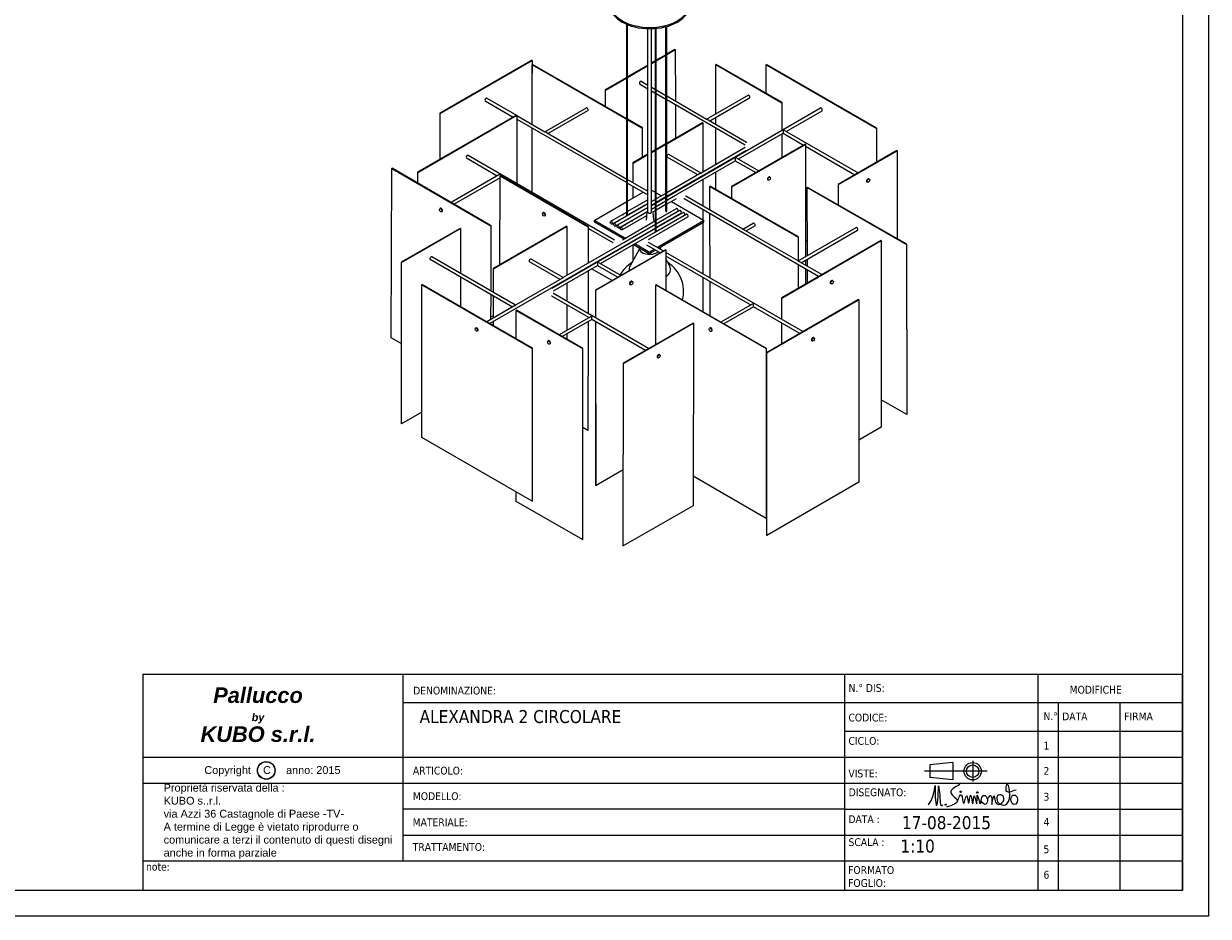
# Model space of a CAD drawing. Extents: x 355 to 4455, y -172 to 2698.
# Tile 12 of 16: x 2175 to 4455, y -172 to 1546. Entities that reach past the tile are written whole.
import ezdxf

# ---------------------------------------------------------------- set-up
doc = ezdxf.new("R2010")
doc.units = 0
doc.header["$LTSCALE"] = 10
for name, color, linetype in [('CARTIGLIO', 7, 'Continuous'), ('FIRMA', 7, 'Continuous'), ('PROSPETTI', 7, 'Continuous'), ('Visibile (ISO)', 7, 'Continuous')]:
    doc.layers.add(name, color=color, linetype=linetype)
doc.styles.get("Standard").update_dxf_attribs({"font": 'TAHOMA.TTF'})

# ---------------------------------------------------------------- blocks, each defined once
blk = doc.blocks.new('A3')
at = {"layer": 'PROSPETTI'}
for points in [[(-90.29, 286.83), (319.71, 286.83), (319.71, -0.17), (-90.29, -0.17)], [(-85.29, 281.83), (314.71, 281.83), (314.71, 4.83), (-85.29, 4.83)]]:
    blk.add_lwpolyline(points, close=True, dxfattribs=at)
blk = doc.blocks.new('FIRMA')
at = {"layer": 'FIRMA'}
for centre, radius in [((341.5, 160.7), 1.2), ((373.4, 159.3), 1.4), ((312.7, 135.8), 1.18)]:
    blk.add_circle(centre, radius, dxfattribs=at)
for points in [[(279.4, 135.6), (287.9, 151.6), (292.3, 172.7), (292.5, 150.5), (294.9, 134.3), (298, 151), (298.7, 171.9), (301.8, 143.3), (304.7, 134), (307.2, 135.3)], [(339.8, 174.4), (322.8, 158.7), (334.9, 144), (314, 131)]]:
    blk.add_spline(points, degree=3, dxfattribs=at)
for points, end_tangent in [([(401.5, 136.3), (406.1, 152.8), (411, 137.3), (423.3, 142.1), (421.9, 153.6), (412.4, 152.6), (412.6, 141.5), (417.6, 136.5), (430.4, 137.3), (429.8, 173.9), (428.3, 163.8), (448.5, 164.6)], (-0.669123, -0.743152)), ([(393, 146.2), (398.8, 153.4), (401.5, 136.3)], (-0.159756, -0.987157))]:
    blk.add_spline(points, degree=3, dxfattribs=dict(at, end_tangent=end_tangent))
for points, knots in [([(335.2, 142.3), (338, 149.4), (344.3, 165), (346.2, 123), (353.5, 166.8), (356.9, 123.9), (360.2, 171.2), (365.2, 120.7), (366.4, 167.6), (374.2, 121.5), (371.4, 170.6), (379.5, 128.2), (380.3, 147.3), (386.6, 157.2), (395.3, 146.1), (389.9, 131.5), (380.9, 141.2), (380.7, 144.1)], [0, 0, 0, 0, 14.39454, 31.632741, 47.549106, 62.287979, 78.518173, 96.280147, 111.96525, 127.989305, 144.644502, 162.047004, 171.601103, 180.232055, 190.684485, 200.954681, 209.812061, 209.812061, 209.812061, 209.812061]), ([(438.2, 145.4), (439, 138.6), (448.4, 130.7), (454.2, 149.2), (442.6, 156.7), (438.5, 151.2), (438.2, 145.4)], [4.894088, 4.894088, 4.894088, 4.894088, 11.958903, 29.867396, 38.063875, 51.315638, 51.315638, 51.315638, 51.315638])]:
    blk.add_open_spline(points, degree=3, knots=knots, dxfattribs=at)
blk = doc.blocks.new('TAB PALLUCCO KUBO SRL')
at = {"layer": 'CARTIGLIO', "linetype": 'Continuous'}
for p, q in [((0, 41.61), (0, 0)), ((0, 41.61), (200, 41.61)), ((50, 41.61), (50, 5.65)), ((135, 41.61), (135, 0)), ((172.19, 41.61), (172.19, 0)), ((200, 41.61), (200, 0)), ((50, 36.13), (200, 36.13)), ((176.11, 36.13), (176.11, 0)), ((188.06, 0), (188.06, 36.13)), ((135, 30.65), (200, 30.65)), ((0, 25.65), (200, 25.65)), ((162.43, 22.93), (150.36, 22.93)), ((155.86, 24.6), (151.41, 24.14)), ((151.41, 24.14), (151.41, 21.72)), ((155.86, 24.6), (155.86, 21.26)), ((159.66, 24.92), (159.66, 20.95)), ((0, 20.65), (200, 20.65)), ((155.86, 21.26), (151.41, 21.72)), ((135, 15.65), (50, 15.65)), ((135, 15.65), (200, 15.65)), ((50, 10.65), (200, 10.65)), ((0, 5.65), (200, 5.65)), ((200, 0), (0, 0))]:
    blk.add_line(p, q, dxfattribs=at)
for centre, radius in [((23.72, 23.07), 1.71), ((23.72, 23.07), 1.7), ((23.72, 23.07), 1.69), ((23.72, 23.07), 1.68), ((23.72, 23.07), 1.67), ((159.66, 22.93), 1.67), ((159.66, 22.93), 1.21)]:
    blk.add_circle(centre, radius, dxfattribs=at)
at = {"layer": 'CARTIGLIO', "linetype": 'Continuous', "xscale": 0.09999999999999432, "yscale": 0.1000000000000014, "zscale": 0.1}
blk.add_blockref('FIRMA', (123.21, 2.91), dxfattribs=at)
at = {"layer": 'CARTIGLIO', "linetype": 'Continuous', "width": 47.5323}
for s, insert, char_height, attachment_point in [('{\\fArial|b1|i1|c0|p34;\\H1.2x;Pallucco\\P\\H0.5x;by\\P\\H2x;KUBO s.r.l.}', (22.14, 39.06), 2.5, 2), ('DENOMINAZIONE:', (51.99, 39.19), 1.5, 1), ('N.° DIS:', (135.78, 39.7), 1.5, 1), ('MODIFICHE', (178.32, 39.36), 1.5, 1), ('N.°', (173.29, 34.26), 1.5, 1), ('DATA', (176.89, 34.22), 1.5, 1), ('FIRMA', (188.83, 34.22), 1.5, 1), ('CODICE:', (135.76, 34), 1.5, 1), ('CICLO:', (135.76, 29.51), 1.5, 1), ('1', (173.29, 28.6), 1.5, 1), ('{\\fArial|b0|i0|c0|p34;Copyright    C     anno: 2015}', (11.81, 23.9), 1.5, 1), ('ARTICOLO:', (51.94, 23.79), 1.5, 1), ('VISTE:', (135.75, 23.24), 1.5, 1), ('2', (173.29, 23.73), 1.5, 1), ('{\\fArial|b0|i0|c0|p34;Proprietà riservata della :\\PKUBO s..r.l.\\Pvia Azzi 36 Castagnole di Paese -TV-\\PA termine di Legge è vietato riprodurre o comunicare a terzi il contenuto di questi disegni anche in forma parziale}', (3.98, 20.5), 1.5, 1), ('MODELLO:', (51.94, 18.87), 1.5, 1), ('DISEGNATO:', (135.8, 19.62), 1.5, 1), ('3', (173.29, 18.76), 1.5, 1), ('MATERIALE:', (51.9, 13.85), 1.5, 1), ('DATA :', (135.75, 14.44), 1.5, 1), ('4', (173.29, 13.94), 1.5, 1), ('TRATTAMENTO:', (51.91, 9.1), 1.5, 1), ('SCALA :', (135.77, 10.03), 1.5, 1), ('5', (173.29, 8.65), 1.5, 1), ('note:', (0.59, 5.29), 1.5, 1), ('FORMATO\\PFOGLIO:', (135.7, 4.66), 1.5, 1), ('6', (173.29, 3.75), 1.5, 1)]:
    blk.add_mtext(s, dxfattribs=dict(at, insert=insert, char_height=char_height, attachment_point=attachment_point))

msp = doc.modelspace()

# ---------------------------------------------------------------- linework, layer by layer
at = {"layer": 'Visibile (ISO)'}
for p, q in [((3335.6, 1175.9), (3335.6, 1544.5)), ((3337.1, 1176.8), (3337.1, 1543.9)), ((3376.3, 1183.5), (3376.3, 1536.3)), ((3383.3, 1183.5), (3383.3, 1536.3)), ((3390.7, 1144.9), (3390.7, 1536.7)), ((3392.2, 1145.8), (3392.2, 1536.8)), ((3410.9, 1184.9), (3410.9, 1540.1)), ((3412.4, 1184.9), (3412.4, 1540.5)), ((3410.9, 1486.3), (3392.2, 1475.5)), ((3392.2, 1474.7), (3410.9, 1485.5)), ((3428.2, 1496.4), (3412.4, 1487.2)), ((3412.4, 1486.4), (3428.9, 1496)), ((3428.2, 1496.4), (3428.9, 1496)), ((3428.9, 1496), (3429.1, 1397.2)), ((3152.5, 1475.8), (2975.7, 1373.8)), ((2976.4, 1373.3), (3153.2, 1475.4)), ((3153.2, 1475.4), (3152.5, 1475.8)), ((3153.2, 1475.4), (3153.2, 1450.9)), ((3153.9, 1467.7), (3153.2, 1467.2)), ((3153.2, 1352.3), (3153.2, 1467.2)), ((3153.2, 1467.2), (3335.6, 1361.9)), ((3335.6, 1362.7), (3153.9, 1467.7)), ((3376.3, 1466.3), (3337.1, 1443.6)), ((3337.1, 1442.7), (3376.3, 1465.5)), ((3390.7, 1474.6), (3383.3, 1470.3)), ((3383.3, 1469.5), (3390.7, 1473.8)), ((3507.5, 1467.7), (3506.8, 1467.2)), ((3506.8, 1372.7), (3506.8, 1467.2)), ((3506.8, 1467.2), (3634, 1393.8)), ((3634.7, 1394.2), (3507.5, 1467.7)), ((3603.6, 1466.8), (3604.3, 1467.2)), ((3603.6, 1466.8), (3815.8, 1344.4)), ((3603.6, 1412.1), (3603.6, 1466.8)), ((3816.5, 1344.8), (3604.3, 1467.2)), ((3335.6, 1442.7), (3293.9, 1418.5)), ((3294.6, 1418.1), (3335.6, 1441.9)), ((3293.9, 1418.5), (3294.6, 1418.1)), ((3293.9, 1418.5), (3293.9, 1386.8)), ((3294.6, 1386.4), (3294.6, 1418.1)), ((3360.3, 1429.9), (3376.3, 1420.7)), ((3363.3, 1435.1), (3376.3, 1427.6)), ((3383.3, 1423.6), (3390.7, 1419.3)), ((3383.3, 1416.7), (3390.7, 1412.4)), ((3392.2, 1418.4), (3410.9, 1407.7)), ((3063.3, 1397.3), (3117.1, 1366.2)), ((3066.3, 1402.5), (3123.1, 1369.7)), ((3392.2, 1411.5), (3410.9, 1400.7)), ((3412.4, 1406.8), (3489.1, 1362.5)), ((3412.4, 1399.9), (3563.2, 1312.8)), ((3489.1, 1362.5), (3568.9, 1408.6)), ((3495.1, 1359.1), (3571.9, 1403.4)), ((3634.7, 1394.2), (3634, 1393.8)), ((3634, 1393.8), (3634, 1340.9)), ((3634.7, 1341.3), (3634.7, 1394.2)), ((3123.5, 1370), (2932.6, 1260)), ((2933.3, 1259.6), (3124.2, 1369.6)), ((2976.4, 1373.3), (2975.7, 1373.8)), ((2975.7, 1373.8), (2975.7, 1284.8)), ((2976.4, 1285.2), (2976.4, 1373.3)), ((3123.5, 1370), (3124.2, 1369.6)), ((3124.2, 1369.6), (3124.1, 1238.5)), ((3124.2, 1369), (3177.9, 1338)), ((3177.9, 1338), (3257.8, 1384.1)), ((3183.9, 1334.6), (3260.8, 1378.9)), ((3412.4, 1212.9), (3708.2, 1383.7)), ((3429.1, 1390.2), (3429.2, 1325.3)), ((3642.2, 1338.7), (3711.2, 1378.5)), ((3124.2, 1362.1), (3335.6, 1240.1)), ((3153.2, 1221.7), (3153.2, 1345.4)), ((3366, 1345.2), (3337.1, 1361.9)), ((3337.1, 1361.1), (3365.3, 1344.8)), ((3366, 1345.2), (3365.3, 1344.8)), ((3366, 1288.9), (3366, 1345.2)), ((3481.3, 1355.4), (3412.4, 1315.6)), ((3412.4, 1314.8), (3482, 1355)), ((3482, 1355), (3481.3, 1355.4)), ((3482, 1355), (3482, 1260.5)), ((3489.1, 1362.5), (3489.1, 1361.5)), ((3492.1, 1360.8), (3566.2, 1318)), ((3506.8, 1352.3), (3506.8, 1365.8)), ((3506.8, 1274.8), (3506.8, 1345.4)), ((3177.9, 1338), (3177.9, 1337)), ((3180.9, 1336.3), (3335.6, 1247)), ((3365.3, 1344.8), (3365.3, 1288.5)), ((3550.2, 1285.6), (3636.2, 1335.2)), ((3634, 1334), (3634, 1288.4)), ((3634.7, 1288.8), (3634.7, 1334.4)), ((3636.2, 1341.1), (3636.2, 1335.2)), ((3636.2, 1335.2), (3675.6, 1312.4)), ((3639.2, 1340.4), (3780.6, 1258.7)), ((3815.8, 1344.4), (3816.5, 1344.8)), ((3815.8, 1344.4), (3815.8, 1279)), ((3816.5, 1279.5), (3816.5, 1344.8)), ((3390.7, 1303.1), (3383.3, 1298.8)), ((3383.3, 1298), (3390.7, 1302.3)), ((3410.9, 1314.7), (3392.2, 1304)), ((3392.2, 1303.2), (3410.9, 1313.9)), ((3566.2, 1302.2), (3412.4, 1213.3)), ((3563.2, 1307.4), (3478.5, 1258.4)), ((3678.6, 1314.2), (3537.2, 1232.5)), ((3537.9, 1232.1), (3679.3, 1313.7)), ((3678.6, 1314.2), (3679.3, 1313.7)), ((3679.3, 1313.7), (3679.3, 1097.6)), ((3679.3, 1310.3), (3774.6, 1255.3)), ((3855.4, 1301.9), (3742.2, 1236.6)), ((3742.9, 1236.2), (3856.1, 1301.5)), ((3855.4, 1301.9), (3856.1, 1301.5)), ((3856.1, 1301.5), (3856.1, 1132)), ((3027.2, 1287.5), (3086.4, 1253.3)), ((3030.2, 1292.7), (3311.7, 1130.2)), ((3347, 1277.9), (3346.9, 1240.5)), ((3376.3, 1294.8), (3347, 1277.9)), ((3347.7, 1277.4), (3347, 1277.9)), ((3347.6, 1240.1), (3347.7, 1277.4)), ((3347.7, 1277.4), (3376.3, 1294)), ((3412.4, 1206), (3544.2, 1282.1)), ((3472.5, 1255), (3413.3, 1289.1)), ((3478.5, 1258.4), (3416.3, 1294.3)), ((3544.2, 1288), (3544.2, 1282.1)), ((3544.2, 1282.1), (3583.7, 1259.4)), ((3547.2, 1287.3), (3589.7, 1262.8)), ((2882.2, 941.5), (2883.2, 1267.5)), ((2883.2, 1267.5), (2883.9, 1268)), ((2883.2, 1267.5), (3074.1, 1156.6)), ((3074.8, 1157), (2883.9, 1268)), ((2932.6, 1260), (2933.3, 1259.6)), ((2932.6, 1260), (2932.6, 1239.6)), ((2933.3, 1239.2), (2933.3, 1259.6)), ((3089.4, 1255.1), (2997.4, 1202)), ((3092.4, 1253.5), (3092.4, 1255.8)), ((3475.5, 1256.7), (3412.4, 1220.3)), ((3478.5, 1257.4), (3478.5, 1258.4)), ((3506.8, 1267.4), (3506.8, 1267.8)), ((3506.8, 1227), (3506.8, 1260.5)), ((3091.7, 1249.5), (3003.4, 1198.5)), ((3091.4, 1082.1), (3091.7, 1253.1)), ((3091.7, 1253.1), (3092.4, 1253.5)), ((3091.7, 1253.1), (3261.4, 1154.7)), ((3262.1, 1155.1), (3092.4, 1253.5)), ((3337.1, 1246.1), (3376.3, 1223.5)), ((3337.1, 1239.2), (3376.3, 1216.6)), ((3346.9, 1233.5), (3346.9, 1210)), ((3347.6, 1210.5), (3347.6, 1233.1)), ((3482, 1253.5), (3482, 1253.1)), ((3482, 1246.2), (3482, 1195.2)), ((3496.1, 1233.1), (3495.4, 1232.7)), ((3495.5, 1187.4), (3495.4, 1232.7)), ((3495.4, 1232.7), (3665.1, 1135.2)), ((3665.8, 1135.6), (3496.1, 1233.1)), ((3537.2, 1232.5), (3537.9, 1232.1)), ((3537.2, 1232.5), (3537.2, 1209.5)), ((3537.9, 1209.1), (3537.9, 1232.1)), ((3606.8, 1245.4), (3607.9, 1244.8)), ((3610.3, 1251.5), (3611.4, 1250.8)), ((3742.2, 1236.6), (3742.9, 1236.2)), ((3742.2, 1236.6), (3742.2, 1197.3)), ((3742.9, 1196.8), (3742.9, 1236.2)), ((3797.7, 1241.3), (3798.8, 1240.7)), ((3801.2, 1247.4), (3802.3, 1246.8)), ((3337.1, 1204.4), (3367.3, 1221.8)), ((3373.3, 1225.3), (3376.3, 1227)), ((3383.3, 1225.8), (3390.7, 1221.5)), ((3392.2, 1220.7), (3402.6, 1214.6)), ((3410.9, 1219.4), (3392.2, 1208.6)), ((3410.9, 1212.5), (3392.2, 1201.7)), ((3392.2, 1201.3), (3410.9, 1212.1)), ((3408.6, 1211.2), (3409, 1211)), ((3427.5, 1214.3), (3412.4, 1205.6)), ((3430.5, 1209.1), (3412.4, 1198.7)), ((3704.6, 1059.7), (3445.9, 1209.1)), ((3559.1, 1150.6), (3448.9, 1214.3)), ((3683.5, 1230.9), (3682.7, 1230.5)), ((3683.1, 1099.8), (3682.7, 1230.5)), ((3682.7, 1230.5), (3873.7, 1121.1)), ((3874.4, 1121.5), (3683.5, 1230.9)), ((2976.8, 1190.6), (2975.7, 1190)), ((3195.5, 1193.8), (3195.4, 1193.8)), ((3198.5, 1192), (3198.5, 1194.5)), ((3274.1, 1168), (3335.6, 1203.5)), ((3376.3, 1199.5), (3310.8, 1161.6)), ((3376.3, 1192.5), (3313.8, 1156.4)), ((3317.2, 1157.9), (3376.3, 1192.1)), ((3376.3, 1206.8), (3337.1, 1184.2)), ((3376.3, 1199.9), (3337.1, 1177.2)), ((3390.7, 1207.8), (3383.3, 1203.5)), ((3390.7, 1200.8), (3383.3, 1196.6)), ((3383.3, 1196.1), (3390.7, 1200.4)), ((3383.3, 1189.2), (3390.7, 1193.5)), ((3390.7, 1193.1), (3383.3, 1188.8)), ((3390.7, 1186.1), (3385.3, 1183)), ((3392.2, 1194.4), (3410.9, 1205.1)), ((3410.9, 1204.7), (3392.2, 1193.9)), ((3410.9, 1197.8), (3392.2, 1187)), ((3392.2, 1167.8), (3431, 1190.2)), ((3437.4, 1186.5), (3392.2, 1160.5)), ((3415, 1207.5), (3415.4, 1207.3)), ((3421.4, 1203.8), (3483.4, 1168)), ((3482, 1188.2), (3482, 1168.8)), ((2980.3, 1184.6), (2979.2, 1184)), ((3174.8, 1182.5), (3173.7, 1181.9)), ((3178.3, 1176.4), (3177.2, 1175.8)), ((3273.5, 1164.7), (3273.5, 1167.2)), ((3331.9, 1133), (3274.1, 1166.4)), ((3274.1, 1163.9), (3329.8, 1131.8)), ((3335.6, 1183.3), (3304.4, 1165.3)), ((3335.6, 1176.4), (3307.4, 1160.1)), ((3320.2, 1152.7), (3376.3, 1185.2)), ((3375, 1184), (3323.5, 1154.3)), ((3373.5, 1176.2), (3326.5, 1149.1)), ((3327.1, 1130.2), (3390.7, 1166.9)), ((3374.3, 1182.4), (3372.5, 1167.8)), ((3377.4, 1130.3), (3453.1, 1174)), ((3385.4, 1182.4), (3387.2, 1167.8)), ((3392.2, 1160.9), (3434, 1185)), ((3392.2, 1153.1), (3443.7, 1182.8)), ((3440.4, 1181.3), (3392.2, 1153.5)), ((3392.2, 1145.8), (3450.1, 1179.2)), ((3392.2, 1146.2), (3446.7, 1177.7)), ((3483.4, 1166.4), (3394.5, 1115)), ((3396.6, 1113.8), (3483.4, 1163.9)), ((3482, 1163.1), (3481.9, 1064.6)), ((3484, 1164.7), (3484, 1167.2)), ((3495.7, 1056.6), (3495.5, 1180.4)), ((3014.6, 1152.1), (2901.5, 1086.8)), ((2902.2, 1086.4), (3015.3, 1151.7)), ((3015.3, 1151.7), (3014.6, 1152.1)), ((3015.3, 1151.7), (3015.3, 1065.3)), ((3390.7, 1152.7), (3072.1, 968.7)), ((3074.1, 1156.6), (3073.7, 1031.6)), ((3074.1, 1156.6), (3074.8, 1157)), ((3074.4, 1031.2), (3074.8, 1157)), ((3219.7, 1156.2), (3078.2, 1074.5)), ((3079, 1074.1), (3220.4, 1155.8)), ((3191.3, 1037.1), (3390.7, 1152.2)), ((3390.7, 1159.6), (3213.3, 1057.2)), ((3220.4, 1155.8), (3219.7, 1156.2)), ((3220.4, 1155.8), (3220.4, 1061.2)), ((3261.4, 1154.7), (3261.3, 1084.9)), ((3261.4, 1154.7), (3262.1, 1155.1)), ((3262, 1085.3), (3262.1, 1155.1)), ((3262.1, 1151.9), (3308.7, 1125)), ((3285.1, 1084.3), (3390.7, 1145.3)), ((3330.1, 1125), (3390.7, 1160)), ((3374.4, 1135.5), (3391.3, 1145.2)), ((3559.1, 1150.6), (3578.8, 1162)), ((3559.1, 1150.6), (3559.1, 1149.6)), ((3665.1, 1089.4), (3562.1, 1148.9)), ((3565.1, 1147.2), (3581.8, 1156.8)), ((3665.1, 1089.4), (3776.8, 1153.9)), ((3671.1, 1085.9), (3779.8, 1148.7)), ((3335.8, 1128.3), (3336.2, 1128.1)), ((3338.3, 1129.3), (3337.9, 1129.5)), ((3342.2, 1124.6), (3342.5, 1124.4)), ((3344.7, 1125.6), (3344.3, 1125.9)), ((3346.9, 1120), (3346.9, 1088.8)), ((3347.6, 1090), (3347.6, 1120.4)), ((3348.5, 1121), (3377.4, 1104.3)), ((3377.4, 1106.8), (3350.7, 1122.2)), ((3399.8, 1105), (3374.4, 1119.7)), ((3405.8, 1108.5), (3377.4, 1124.9)), ((3824.2, 1128.9), (3633.3, 1018.4)), ((3634, 1018), (3824.9, 1128.5)), ((3665.8, 1135.6), (3665.1, 1135.2)), ((3665.1, 1135.2), (3665.2, 1089.4)), ((3665.9, 1089.8), (3665.8, 1135.6)), ((3683.1, 1127), (3679.3, 1129.2)), ((3824.9, 1128.5), (3824.2, 1128.9)), ((3824.9, 1128.5), (3825.3, 769.5)), ((3874.4, 1121.5), (3873.7, 1121.1)), ((3873.7, 1121.1), (3874.6, 793.9)), ((3875.3, 794.3), (3874.4, 1121.5)), ((3121.4, 1004.1), (2960.2, 1097.1)), ((3409.9, 1110.9), (3275.5, 1033.2)), ((3276.2, 1032.8), (3410.6, 1110.5)), ((3359.6, 1111.1), (3342, 1080.2)), ((3358.8, 1114.3), (3358.8, 1115)), ((3388.5, 1111.6), (3380.2, 1106.8)), ((3380.2, 1104.3), (3390.6, 1110.3)), ((3400.8, 1114.3), (3400.8, 1116.2)), ((3409.9, 1110.9), (3410.6, 1110.5)), ((3410.6, 1110.5), (3410.6, 1032.9)), ((3674.5, 953.4), (3410.6, 1105.7)), ((3573.6, 1004.7), (3410.6, 1098.8)), ((2902.2, 1086.4), (2901.5, 1086.8)), ((2901.5, 1086.8), (2901.5, 776.5)), ((2902.2, 776.1), (2902.2, 1086.4)), ((3115.4, 1000.6), (2957.2, 1091.9)), ((3079, 1074.1), (3078.2, 1074.5)), ((3078.2, 1074.5), (3078.2, 1029)), ((3079, 1028.6), (3079, 1074.1)), ((3207.3, 1053.7), (3148.2, 1087.8)), ((3213.3, 1057.2), (3151.2, 1093)), ((3194.3, 1031.9), (3279.1, 1080.8)), ((3261.3, 1077.9), (3261.3, 1077.5)), ((3262, 1077.9), (3262, 1078.3)), ((3307.4, 1051.6), (3267.9, 1074.4)), ((3279.1, 1086.8), (3279.1, 1080.8)), ((3279.1, 1080.8), (3318.5, 1058.1)), ((3282.1, 1086), (3324.5, 1061.5)), ((3410.6, 1092.6), (3417.7, 1080.2)), ((3665.1, 1089.4), (3665.1, 1088.4)), ((3665.2, 1082.4), (3665.3, 1036.9)), ((3666, 1037.4), (3665.9, 1082)), ((3710.6, 1063.2), (3668.1, 1087.7)), ((3679.3, 1090.6), (3679.3, 1081.2)), ((3679.3, 1074.3), (3679.3, 1045)), ((3683.2, 1079), (3683.2, 1092.9)), ((3683.3, 1047.4), (3683.2, 1072)), ((3015.3, 1058.4), (3015.3, 1001.4)), ((3210.3, 1055.4), (3121.4, 1004.1)), ((3213.3, 1056.1), (3213.3, 1057.2)), ((3220.4, 1054.3), (3220.4, 1053.9)), ((3261.3, 1070.6), (3261.1, 987.9)), ((3261.8, 987.5), (3262, 1071)), ((3345.2, 1050.2), (3346.2, 1049.6)), ((3481.9, 1057.6), (3481.9, 991.7)), ((3495.9, 983.6), (3495.7, 1049.6)), ((3731.2, 1051.8), (3732.3, 1051.2)), ((2941.8, 1043.9), (2941.1, 1043.5)), ((2941.1, 749.5), (2941.1, 1043.5)), ((2941.1, 1043.5), (3153.2, 921)), ((3153.9, 921.4), (2941.8, 1043.9)), ((3377.5, 920.7), (3194.3, 1026.5)), ((3220.4, 1047), (3220.4, 1011.4)), ((3275.5, 1033.2), (3276.2, 1032.8)), ((3275.5, 1033.2), (3275.5, 979.6)), ((3276.2, 979.2), (3276.2, 1032.8)), ((3341.7, 1044.1), (3342.7, 1043.5)), ((3391.5, 1043.1), (3392.2, 1043.5)), ((3391.5, 1043.1), (3603.6, 920.6)), ((3391.5, 928.8), (3391.5, 1043.1)), ((3604.3, 921), (3392.2, 1043.5)), ((3727.7, 1045.8), (3728.8, 1045.2)), ((3073.7, 1024.7), (3073.5, 976.5)), ((3074.2, 976.9), (3074.4, 1024.3)), ((3078.2, 1022.1), (3078.2, 979.2)), ((3079, 979.6), (3079, 1021.7)), ((3121.4, 1003.1), (3121.4, 1004.1)), ((3262.5, 980.2), (3191.3, 1021.3)), ((3220.4, 1004.5), (3220.4, 955.9)), ((3576.6, 1006.4), (3516.5, 971.7)), ((3579.6, 1001.2), (3579.6, 1007.2)), ((3781.1, 1014.9), (3604.3, 912.8)), ((3605, 912.4), (3781.8, 1014.5)), ((3634, 1018), (3633.3, 1018.4)), ((3633.3, 1018.4), (3633.3, 977.1)), ((3634.1, 976.7), (3634, 1018)), ((3781.1, 1014.9), (3781.8, 1014.5)), ((3781.8, 1014.5), (3781.8, 663.4)), ((3118.4, 1002.4), (3066.1, 972.1)), ((3078.2, 983.8), (3074.3, 981.5)), ((3122.8, 994.1), (3123.5, 994.5)), ((3122.8, 994.1), (3250.1, 920.6)), ((3122.8, 939.4), (3122.8, 994.1)), ((3250.8, 921), (3123.5, 994.5)), ((3265.5, 981.9), (3205.4, 947.2)), ((3261.1, 981), (3261.1, 979.4)), ((3261.8, 979.8), (3261.8, 980.6)), ((3268.5, 976.7), (3268.5, 982.7)), ((3579.6, 1001.2), (3522.5, 968.3)), ((3668.5, 949.9), (3579.6, 1001.2)), ((3045.4, 960.8), (3044.3, 960.2)), ((3073.5, 969.5), (3073.5, 967.8)), ((3074.2, 967.4), (3074.2, 969.9)), ((3078.2, 972.3), (3078.2, 965.1)), ((3079, 964.7), (3079, 972.7)), ((3268.5, 976.7), (3211.4, 943.8)), ((3261.1, 972.5), (3260.7, 763.2)), ((3261.4, 763.6), (3261.8, 972.9)), ((3371.5, 917.3), (3268.5, 976.7)), ((3275.5, 972.7), (3275.6, 657.7)), ((3276.3, 657.3), (3276.2, 972.2)), ((3463, 969.9), (3328.6, 892.6)), ((3329.3, 892.2), (3463.7, 969.5)), ((3463.7, 969.5), (3463, 969.9)), ((3463.7, 969.5), (3463.1, 618)), ((3495.8, 960.4), (3494.7, 959.8)), ((3633.4, 970.2), (3633.4, 929.6)), ((3634.1, 930), (3634.1, 969.8)), ((2901.5, 930.3), (2882.2, 941.5)), ((3048.9, 954.7), (3047.8, 954.1)), ((3184.7, 935.9), (3183.6, 935.3)), ((3220.4, 949), (3220.4, 938.6)), ((3499.3, 954.3), (3498.2, 953.7)), ((3691.7, 935.9), (3692.7, 935.3)), ((3695.2, 942), (3696.2, 941.4)), ((3153.9, 921.4), (3153.2, 921)), ((3153.2, 921), (3153.2, 627.1)), ((3153.9, 627.5), (3153.9, 921.4)), ((3188.2, 929.8), (3187.1, 929.2)), ((3250.1, 920.6), (3250.8, 921)), ((3250.1, 920.6), (3250.1, 553.2)), ((3250.8, 553.6), (3250.8, 921)), ((3603.6, 920.6), (3604.3, 921)), ((3603.6, 920.6), (3603.6, 594)), ((3604.3, 888.4), (3604.3, 921)), ((3604.3, 912.8), (3605, 912.4)), ((3604.3, 912.8), (3604.3, 561.8)), ((3605, 561.3), (3605, 912.4)), ((3328.6, 892.6), (3328, 541.2)), ((3329.3, 892.2), (3328.6, 892.6)), ((3328.7, 540.8), (3329.3, 892.2)), ((3394.7, 903.3), (3395.8, 902.7)), ((3398.2, 909.3), (3399.3, 908.7)), ((3874.6, 793.9), (3825.3, 822.2)), ((2941.1, 798.5), (2902.2, 776.1)), ((2902.2, 776.1), (2901.5, 776.5)), ((3875.3, 794.3), (3874.6, 793.9)), ((3260.7, 763.2), (3250.8, 768.9)), ((3260.7, 763.2), (3261.4, 763.6)), ((3825.3, 769.5), (3781.8, 744.3)), ((3153.2, 627.1), (2941.1, 749.5)), ((3328.3, 687.3), (3276.3, 657.3)), ((3603.6, 594), (3463.2, 675.1)), ((3781.8, 663.4), (3605, 561.3)), ((3122.8, 626.7), (3122.8, 644.6)), ((3275.6, 657.7), (3276.3, 657.3)), ((3250.1, 553.2), (3122.8, 626.7)), ((3153.9, 627.5), (3153.2, 627.1)), ((3463.1, 618), (3328.7, 540.8)), ((3603.6, 594), (3604.3, 594.4)), ((3250.1, 553.2), (3250.8, 553.6)), ((3604.3, 561.8), (3605, 561.3)), ((3328.7, 540.8), (3328, 541.2))]:
    msp.add_line(p, q, dxfattribs=at)
at = {"layer": 'Visibile (ISO)', "flags": 128}
for points in [[(3563.2, 1312.8), (3563.6, 1312.6)], [(3566.2, 1318), (3566.8, 1317.6)], [(3383.3, 1219.5), (3383.9, 1219.1)], [(3445.9, 1209.1), (3445.5, 1209.3)], [(3448.9, 1214.3), (3448.3, 1214.6)], [(3424.7, 1186.2), (3424.9, 1186.3)], [(3312.3, 1168.8), (3312.2, 1168.9)], [(3313.7, 1169.6), (3313.8, 1169.6)], [(3318.7, 1165.1), (3318.6, 1165.2)], [(3320.1, 1166), (3320.2, 1165.9)], [(3326.4, 1177), (3326.4, 1177)], [(3327.9, 1177.8), (3327.9, 1177.7)], [(3332.8, 1173.3), (3332.7, 1173.4)], [(3334.2, 1174.1), (3334.3, 1174.1)], [(3339.2, 1169.6), (3339.1, 1169.7)], [(3340.6, 1170.5), (3340.7, 1170.4)], [(3346.9, 1165.8), (3346.7, 1165.7)], [(3374.3, 1182.4), (3374.3, 1182.8)], [(3383.3, 1185), (3383.7, 1184.7)], [(3387.2, 1167.8), (3387.2, 1167.5)], [(3410.6, 1178.1), (3410.8, 1178.2)], [(3417, 1173.7), (3416.9, 1173.8)], [(3418.4, 1174.5), (3418.4, 1174.5)], [(3423.3, 1170), (3423.2, 1170.1)], [(3424.7, 1170.9), (3424.8, 1170.8)], [(3429.7, 1166.4), (3429.6, 1166.4)], [(3431.1, 1181.9), (3431, 1181.9)], [(3431.1, 1167.2), (3431.2, 1167.1)], [(3432.5, 1182.7), (3432.6, 1182.6)], [(3437.5, 1178.2), (3437.4, 1178.3)], [(3438.9, 1179), (3439, 1179)], [(3443.8, 1174.5), (3443.7, 1174.6)], [(3445.2, 1175.4), (3445.3, 1175.3)], [(3325, 1161.5), (3324.9, 1161.5)], [(3326.4, 1162.3), (3326.5, 1162.2)], [(3332.8, 1157.7), (3332.6, 1157.6)], [(3308.7, 1125), (3309.2, 1124.7)], [(3311.7, 1130.2), (3312, 1130)], [(3374.4, 1119.7), (3373.9, 1120)], [(3377.4, 1124.9), (3377.1, 1125.1)], [(3194.3, 1026.5), (3194, 1026.7)], [(3191.3, 1021.3), (3190.7, 1021.6)]]:
    msp.add_lwpolyline(points, dxfattribs=at)
at = {"layer": 'Visibile (ISO)'}
for start, end in [(121.9752, 151.0954), (345.1345, 58.0248)]:
    msp.add_arc((3379.8, 1031), 65, start, end, dxfattribs=at)
for centre, major_axis, start_param, end_param in [((3379.8, 1582), (75, 0), 2.475982, 6.948796), ((3379.8, 1579.5), (75, 0), 3.141593, 6.283185), ((3361.8, 1432.5), (-1.5, -2.6), 3.141593, 6.283185), ((3064.8, 1399.9), (-1.5, -2.6), 3.141593, 6.283185), ((3570.4, 1406), (1.5, -2.6), 0, 3.141593), ((3259.3, 1381.5), (1.5, -2.6), 0, 3.141593), ((3709.7, 1381.1), (1.5, -2.6), 0, 3.141593), ((3489.1, 1359.1), (4.24, 0), 0.785398, 1.570796), ((3177.9, 1334.6), (4.24, 0), 0.785398, 1.570796), ((3636.2, 1338.7), (-4.24, 0), 3.926991, 4.712389), ((3028.7, 1290.1), (-1.5, -2.6), 3.141593, 6.283185), ((3414.8, 1291.7), (1.5, 2.6), 0, 3.141593), ((3544.2, 1285.6), (-4.24, 0), 3.926991, 4.712389), ((3092.4, 1253.3), (4.24, 0), 1.570796, 2.356194), ((3478.5, 1255), (-4.24, 0), 4.712389, 5.497787), ((3608.6, 1248.4), (1.75, 3.03), 0, 3.141593), ((3799.5, 1244.3), (1.75, 3.03), 0, 3.141593), ((2978.5, 1187.6), (1.75, -3.03), 0, 3.141593), ((3198.5, 1192.1), (4.24, 0), 1.570796, 2.356194), ((3432.5, 1187.6), (1.5, -2.6), 0, 3.141593), ((3438.9, 1183.9), (-1.5, 2.6), 3.141593, 6.283185), ((3176.5, 1179.4), (1.75, -3.03), 0, 3.141593), ((3275.5, 1167.2), (-2, 0), 5.497787, 7.068583), ((3275.5, 1164.7), (-2, 0), 0, 0.785398), ((3379.8, 1183.5), (3.5, 0), 3.141593, 6.283185), ((3379.8, 1182.9), (3, 0), 3.482043, 5.942735), ((3411.6, 1184.9), (1, 0), 2.418858, 7.00592), ((3411.6, 1184.9), (0.75, 0), 3.141593, 6.283185), ((3445.2, 1180.2), (1.5, -2.6), 0, 3.141593), ((3451.6, 1176.6), (1.5, -2.6), 0, 3.141593), ((3482, 1167.2), (2, 0), 5.497787, 7.068583), ((3482, 1164.7), (2, 0), 5.497787, 6.283185), ((3559.1, 1147.2), (-4.24, 0), 3.926991, 4.712389), ((3580.3, 1159.4), (1.5, -2.6), 0, 3.141593), ((3778.3, 1151.3), (1.5, -2.6), 0, 3.141593), ((2958.7, 1094.5), (1.5, 2.6), 0, 3.141593), ((3379.8, 1114.3), (-21, 0), 0, 2.487878), ((3378.8, 1107.6), (-2, 0), 0.785398, 2.356194), ((3378.8, 1105.1), (2, 0), 3.926991, 5.497787), ((3379.8, 1114.3), (21, 0), 6.062726, 6.283185), ((3149.7, 1090.4), (1.5, 2.6), 0, 3.141593), ((3279.1, 1084.3), (4.24, 0), 0.785398, 1.570796), ((3379.8, 1073), (-39.8, 0), 5.965566, 6.385717), ((3379.8, 1073), (39.8, 0), 5.594739, 6.600804), ((3665.1, 1085.9), (-4.24, 0), 3.926991, 4.712389), ((3213.3, 1053.7), (4.24, 0), 1.570796, 2.356194), ((3343.4, 1047.2), (1.75, 3.03), 0, 3.141593), ((3729.5, 1048.8), (1.75, 3.03), 0, 3.141593), ((3121.4, 1000.6), (4.24, 0), 1.570796, 2.356194), ((3579.6, 1004.7), (-4.24, 0), 4.712389, 5.497787), ((3268.5, 980.2), (-4.24, 0), 4.712389, 5.497787), ((3047.1, 957.8), (1.75, -3.03), 0, 3.141593), ((3497.6, 957.3), (1.75, -3.03), 0, 3.141593), ((3186.4, 932.9), (1.75, -3.03), 0, 3.141593), ((3693.4, 939), (1.75, 3.03), 0, 3.141593), ((3396.4, 906.3), (1.75, 3.03), 0, 3.141593)]:
    msp.add_ellipse(centre, major_axis=major_axis, ratio=0.57735, start_param=start_param, end_param=end_param, dxfattribs=at)
for centre, major_axis in [((3609.6, 1247.8), (-1.75, -3.03)), ((3800.6, 1243.7), (-1.75, -3.03)), ((2977.5, 1187), (1.75, -3.03)), ((3175.5, 1178.8), (1.75, -3.03)), ((3305.9, 1162.7), (-1.5, 2.6)), ((3312.3, 1159), (-1.5, 2.6)), ((3318.7, 1155.3), (1.5, -2.6)), ((3325, 1151.7), (1.5, -2.6)), ((3344.5, 1046.5), (1.75, 3.03)), ((3730.6, 1048.2), (-1.75, -3.03)), ((3046.1, 957.1), (-1.75, 3.03)), ((3496.5, 956.7), (-1.75, 3.03)), ((3185.4, 932.2), (-1.75, 3.03)), ((3694.5, 938.4), (1.75, 3.03)), ((3397.5, 905.7), (1.75, 3.03))]:
    msp.add_ellipse(centre, major_axis=major_axis, ratio=0.57735, dxfattribs=at)

# ---------------------------------------------------------------- block references
at = {"xscale": 10, "yscale": 10, "zscale": 10}
for name, p in [('A3', (1257.5, -170.2)), ('TAB PALLUCCO KUBO SRL', (2404.5, -121.9))]:
    msp.add_blockref(name, p, dxfattribs=at)

# ---------------------------------------------------------------- texts
at = {"char_height": 25, "width": 785.39, "attachment_point": 1}
for s, insert in [('ALEXANDRA 2 CIRCOLARE', (2936.9, 225.1)), ('17-08-2015', (3865, 20.9)), ('1:10', (3862.1, -24.2))]:
    msp.add_mtext(s, dxfattribs=dict(at, insert=insert))

doc.saveas('drawing.dxf')
